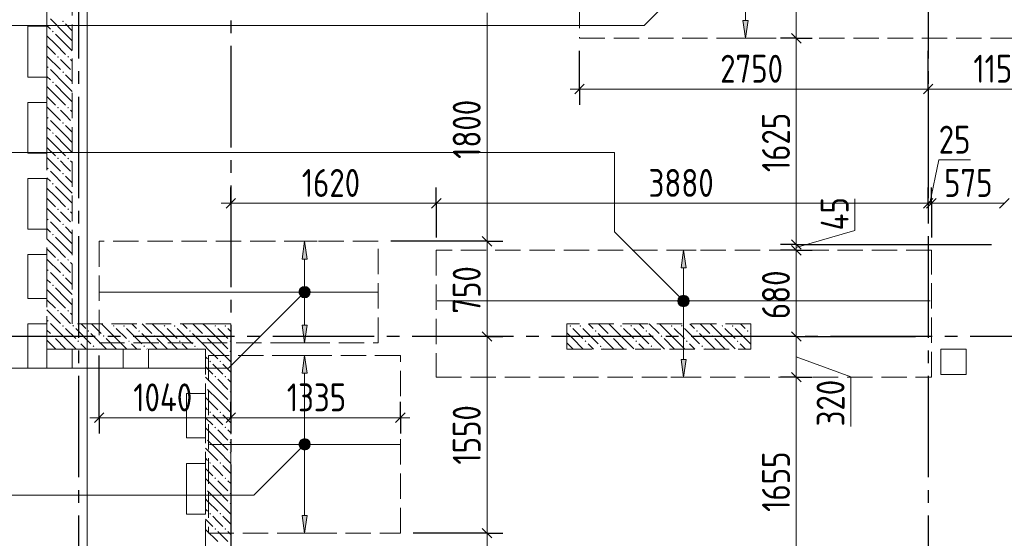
# Model space of a CAD drawing. Header units: millimetres. Extents: x 0 to 43617, y 0 to 59400.
# Tile 7 of 36: x 7459 to 15224, y 27540 to 31627. Entities that reach past the tile are written whole.
import ezdxf

# ---------------------------------------------------------------- set-up
doc = ezdxf.new("R2010")
doc.units = ezdxf.units.MM
doc.linetypes.add('______2', pattern=[270, 200, -70])
doc.linetypes.add('______5', pattern=[1100, 800, -100, 100, -100])
for name, color, linetype, lineweight in [('Standard', 7, 'Continuous', 25), ('ДОП Верх по У', 7, 'Continuous', 25), ('ЖБ Пилон', 180, 'Continuous', 25), ('Оси', 40, '______5', 18), ('Позиционная метка номер позиции', 7, 'Continuous', 13), ('Примечания', 7, 'Continuous', 25)]:
    doc.layers.add(name, color=color, linetype=linetype, lineweight=lineweight)
doc.layers.add('ЖБ Перекрытие верхний уровень', color=7, linetype='Continuous', lineweight=25, true_color=0xe0e0ff)
doc.layers.add('ЖБ Стена верхний уровень', color=7, linetype='Continuous', lineweight=25, true_color=0x006e00)
doc.styles.add('GOST 2.304-81', font='txt')

msp = doc.modelspace()

# ---------------------------------------------------------------- hatches: boundary and pattern name
at = {"layer": 'ДОП Верх по У', "linetype": 'Continuous', "lineweight": 13, "transparency": 33554687}
for points in [[(13203.1, 31620), (13183.1, 31480), (13163.1, 31620)], [(9726, 29220), (9706, 29080), (9686, 29220)], [(12714.2, 28949.7), (12694.2, 28809.7), (12674.2, 28949.7)], [(9726, 27720), (9706, 27580), (9686, 27720)]]:
    msp.add_hatch(color=7, dxfattribs=at).paths.add_polyline_path(points, flags=16)
for points in [[(9726, 29740), (9706, 29880), (9686, 29740)], [(12714.2, 29669.8), (12694.2, 29809.7), (12674.2, 29669.8)], [(9673.7, 29498.7), (9738.2, 29498.7), (9724.7, 29512.2)], [(9673.7, 29498.7), (9724.7, 29512.2), (9687.2, 29512.2)], [(9687.2, 29512.2), (9724.7, 29512.2), (9706, 29517.5)], [(9668.5, 29480), (9743.5, 29480), (9738.2, 29498.7)], [(9668.5, 29480), (9738.2, 29498.7), (9673.7, 29498.7)], [(9673.7, 29461.2), (9743.5, 29480), (9668.5, 29480)], [(9673.7, 29461.2), (9738.2, 29461.2), (9743.5, 29480)], [(9687.2, 29447.8), (9738.2, 29461.2), (9673.7, 29461.2)], [(9687.2, 29447.8), (9724.7, 29447.8), (9738.2, 29461.2)], [(9724.7, 29447.8), (9687.2, 29447.8), (9706, 29442.5)], [(12662, 29428.5), (12726.5, 29428.5), (12713, 29442)], [(12662, 29428.5), (12713, 29442), (12675.5, 29442)], [(12675.5, 29442), (12713, 29442), (12694.2, 29447.2)], [(12656.7, 29409.7), (12731.7, 29409.7), (12726.5, 29428.5)], [(12656.7, 29409.7), (12726.5, 29428.5), (12662, 29428.5)], [(12662, 29391), (12731.7, 29409.7), (12656.7, 29409.7)], [(12662, 29391), (12726.5, 29391), (12731.7, 29409.7)], [(12675.5, 29377.5), (12726.5, 29391), (12662, 29391)], [(12675.5, 29377.5), (12713, 29377.5), (12726.5, 29391)], [(12713, 29377.5), (12675.5, 29377.5), (12694.2, 29372.2)], [(9726, 28840), (9706, 28980), (9686, 28840)], [(9668.5, 28280), (9743.5, 28280), (9738.2, 28298.7)], [(9668.5, 28280), (9738.2, 28298.7), (9673.7, 28298.7)], [(9673.7, 28261.2), (9743.5, 28280), (9668.5, 28280)], [(9673.7, 28298.7), (9738.2, 28298.7), (9724.7, 28312.2)], [(9673.7, 28298.7), (9724.7, 28312.2), (9687.2, 28312.2)], [(9673.7, 28261.2), (9738.2, 28261.2), (9743.5, 28280)], [(9687.2, 28312.2), (9724.7, 28312.2), (9706, 28317.5)], [(9687.2, 28247.7), (9738.2, 28261.2), (9673.7, 28261.2)], [(9687.2, 28247.7), (9724.7, 28247.7), (9738.2, 28261.2)], [(9724.7, 28247.7), (9687.2, 28247.7), (9706, 28242.5)]]:
    msp.add_hatch(color=7, dxfattribs=at).paths.add_polyline_path(points)
at = {"layer": 'ЖБ Пилон', "linetype": 'Continuous', "lineweight": 18, "transparency": 33554687}
for points in [[(11794.5, 29213.1), (11801, 29219.6), (11807.5, 29213.1), (11801, 29206.6)], [(11874.5, 29213.1), (11881, 29219.6), (11887.5, 29213.1), (11881, 29206.6)], [(12194.5, 29213.1), (12201, 29219.6), (12207.5, 29213.1), (12201, 29206.6)], [(12274.5, 29213.1), (12281, 29219.6), (12287.5, 29213.1), (12281, 29206.6)], [(12594.5, 29213.1), (12601, 29219.6), (12607.5, 29213.1), (12601, 29206.6)], [(12674.5, 29213.1), (12681, 29219.6), (12687.5, 29213.1), (12681, 29206.6)], [(12994.5, 29213.1), (13001, 29219.6), (13007.5, 29213.1), (13001, 29206.6)], [(13074.5, 29213.1), (13081, 29219.6), (13087.5, 29213.1), (13081, 29206.6)], [(11994.5, 29173.1), (12001, 29179.6), (12007.5, 29173.1), (12001, 29166.6)], [(12114.5, 29133.1), (12121, 29139.6), (12127.5, 29133.1), (12121, 29126.6)], [(12394.5, 29173.1), (12401, 29179.6), (12407.5, 29173.1), (12401, 29166.6)], [(12514.5, 29133.1), (12521, 29139.6), (12527.5, 29133.1), (12521, 29126.6)], [(12794.5, 29173.1), (12801, 29179.6), (12807.5, 29173.1), (12801, 29166.6)], [(12914.5, 29133.1), (12921, 29139.6), (12927.5, 29133.1), (12921, 29126.6)], [(13194.5, 29173.1), (13201, 29179.6), (13207.5, 29173.1), (13201, 29166.6)], [(11914.5, 29093.1), (11921, 29099.6), (11927.5, 29093.1), (11921, 29086.6)], [(12034.5, 29053.1), (12041, 29059.6), (12047.4, 29053.1), (12041, 29046.6)], [(12314.5, 29093.1), (12321, 29099.6), (12327.5, 29093.1), (12321, 29086.6)], [(12434.5, 29053.1), (12441, 29059.6), (12447.4, 29053.1), (12441, 29046.6)], [(12714.5, 29093.1), (12721, 29099.6), (12727.5, 29093.1), (12721, 29086.6)], [(12834.5, 29053.1), (12841, 29059.6), (12847.4, 29053.1), (12841, 29046.6)], [(13114.5, 29093.1), (13121, 29099.6), (13127.5, 29093.1), (13121, 29086.6)]]:
    msp.add_hatch(color=7, dxfattribs=at).paths.add_polyline_path(points, flags=16)
at = {"layer": 'ЖБ Стена верхний уровень', "linetype": 'Continuous', "lineweight": 18, "transparency": 33554687}
for points in [[(7794.5, 31613.1), (7801, 31619.6), (7807.5, 31613.1), (7801, 31606.6)], [(7714.5, 31533.1), (7721, 31539.6), (7727.5, 31533.1), (7721, 31526.6)], [(7754.5, 31333.1), (7760.9, 31339.6), (7767.4, 31333.1), (7760.9, 31326.6)], [(7834.5, 31333.1), (7841, 31339.6), (7847.4, 31333.1), (7841, 31326.6)], [(7674.5, 31253.1), (7681, 31259.6), (7687.5, 31253.1), (7681, 31246.6)], [(7794.5, 31213.1), (7801, 31219.6), (7807.5, 31213.1), (7801, 31206.6)], [(7714.5, 31133.1), (7721, 31139.6), (7727.5, 31133.1), (7721, 31126.6)], [(7754.5, 30933.1), (7760.9, 30939.6), (7767.4, 30933.1), (7760.9, 30926.6)], [(7834.5, 30933.1), (7841, 30939.6), (7847.4, 30933.1), (7841, 30926.6)], [(7674.5, 30853.1), (7681, 30859.6), (7687.5, 30853.1), (7681, 30846.6)], [(7794.5, 30813.1), (7801, 30819.6), (7807.5, 30813.1), (7801, 30806.6)], [(7714.5, 30733.1), (7721, 30739.6), (7727.5, 30733.1), (7721, 30726.6)], [(7754.5, 30533.1), (7760.9, 30539.6), (7767.4, 30533.1), (7760.9, 30526.6)], [(7834.5, 30533.1), (7841, 30539.6), (7847.4, 30533.1), (7841, 30526.6)], [(7674.5, 30453.1), (7681, 30459.6), (7687.5, 30453.1), (7681, 30446.6)], [(7794.5, 30413.1), (7801, 30419.6), (7807.5, 30413.1), (7801, 30406.6)], [(7714.5, 30333.1), (7721, 30339.6), (7727.5, 30333.1), (7721, 30326.6)], [(7754.5, 30133.1), (7760.9, 30139.6), (7767.4, 30133.1), (7760.9, 30126.6)], [(7834.5, 30133.1), (7841, 30139.6), (7847.4, 30133.1), (7841, 30126.6)], [(7674.5, 30053.1), (7681, 30059.6), (7687.5, 30053.1), (7681, 30046.6)], [(7794.5, 30013.1), (7801, 30019.6), (7807.5, 30013.1), (7801, 30006.6)], [(7714.5, 29933.1), (7721, 29939.6), (7727.5, 29933.1), (7721, 29926.6)], [(7754.5, 29733.1), (7760.9, 29739.6), (7767.4, 29733.1), (7760.9, 29726.6)], [(7834.5, 29733.1), (7841, 29739.6), (7847.4, 29733.1), (7841, 29726.6)], [(7674.5, 29653.1), (7681, 29659.6), (7687.5, 29653.1), (7681, 29646.6)], [(7794.5, 29613.1), (7801, 29619.6), (7807.5, 29613.1), (7801, 29606.6)], [(7714.5, 29533.1), (7721, 29539.6), (7727.5, 29533.1), (7721, 29526.6)], [(7754.5, 29333.1), (7760.9, 29339.6), (7767.4, 29333.1), (7760.9, 29326.6)], [(7834.5, 29333.1), (7841, 29339.6), (7847.4, 29333.1), (7841, 29326.6)], [(7674.5, 29253.1), (7681, 29259.6), (7687.5, 29253.1), (7681, 29246.6)], [(7794.5, 29213.1), (7801, 29219.6), (7807.5, 29213.1), (7801, 29206.6)], [(7874.5, 29213.1), (7881, 29219.6), (7887.5, 29213.1), (7881, 29206.6)], [(8194.5, 29213.1), (8201, 29219.6), (8207.5, 29213.1), (8201, 29206.6)], [(8274.5, 29213.1), (8281, 29219.6), (8287.5, 29213.1), (8281, 29206.6)], [(8594.5, 29213.1), (8601, 29219.6), (8607.5, 29213.1), (8601, 29206.6)], [(8674.5, 29213.1), (8681, 29219.6), (8687.5, 29213.1), (8681, 29206.6)], [(8994.5, 29213.1), (9001, 29219.6), (9007.5, 29213.1), (9001, 29206.6)], [(9074.5, 29213.1), (9081, 29219.6), (9087.5, 29213.1), (9081, 29206.6)], [(7714.5, 29133.1), (7721, 29139.6), (7727.5, 29133.1), (7721, 29126.6)], [(7994.5, 29173.1), (8001, 29179.6), (8007.5, 29173.1), (8001, 29166.6)], [(8114.5, 29133.1), (8121, 29139.6), (8127.5, 29133.1), (8121, 29126.6)], [(8394.5, 29173.1), (8401, 29179.6), (8407.5, 29173.1), (8401, 29166.6)], [(8514.5, 29133.1), (8521, 29139.6), (8527.5, 29133.1), (8521, 29126.6)], [(8794.5, 29173.1), (8801, 29179.6), (8807.5, 29173.1), (8801, 29166.6)], [(8914.5, 29133.1), (8921, 29139.6), (8924, 29136.6), (8924, 29129.7), (8921, 29126.6)], [(8924, 29136.6), (8927.5, 29133.1), (8924, 29129.7)], [(7914.5, 29093.1), (7921, 29099.6), (7927.5, 29093.1), (7921, 29086.6)], [(8034.5, 29053.1), (8041, 29059.6), (8047.4, 29053.1), (8041, 29046.6)], [(8314.5, 29093.1), (8321, 29099.6), (8327.5, 29093.1), (8321, 29086.6)], [(8434.5, 29053.1), (8441, 29059.6), (8447.4, 29053.1), (8441, 29046.6)], [(8714.5, 29093.1), (8721, 29099.6), (8727.5, 29093.1), (8721, 29086.6)], [(8834.5, 29053.1), (8841, 29059.6), (8847.4, 29053.1), (8841, 29046.6)], [(9114.5, 29093.1), (9121, 29099.6), (9124, 29096.6), (9124, 29089.7), (9121, 29086.6)], [(9114.5, 29013.1), (9121, 29019.6), (9124, 29016.6), (9124, 29009.7), (9121, 29006.6)], [(8954.5, 28933.1), (8960.9, 28939.6), (8967.4, 28933.1), (8960.9, 28926.6)], [(9034.5, 28933.1), (9041, 28939.6), (9047.4, 28933.1), (9041, 28926.6)], [(8994.5, 28813.1), (9001, 28819.6), (9007.5, 28813.1), (9001, 28806.6)], [(9074.5, 28813.1), (9081, 28819.6), (9087.5, 28813.1), (9081, 28806.6)], [(8924, 28736.6), (8927.5, 28733.1), (8924, 28729.7)], [(9114.5, 28693.1), (9121, 28699.6), (9124, 28696.6), (9124, 28689.7), (9121, 28686.6)], [(9114.5, 28613.1), (9121, 28619.6), (9124, 28616.6), (9124, 28609.7), (9121, 28606.6)], [(8954.5, 28533.1), (8960.9, 28539.6), (8967.4, 28533.1), (8960.9, 28526.6)], [(9034.5, 28533.1), (9041, 28539.6), (9047.4, 28533.1), (9041, 28526.6)], [(8994.5, 28413.1), (9001, 28419.6), (9007.5, 28413.1), (9001, 28406.6)], [(9074.5, 28413.1), (9081, 28419.6), (9087.5, 28413.1), (9081, 28406.6)], [(8924, 28336.6), (8927.5, 28333.1), (8924, 28329.7)], [(9114.5, 28293.1), (9121, 28299.6), (9124, 28296.6), (9124, 28289.7), (9121, 28286.6)], [(9114.5, 28213.1), (9121, 28219.6), (9124, 28216.6), (9124, 28209.7), (9121, 28206.6)], [(8954.5, 28133.1), (8960.9, 28139.6), (8967.4, 28133.1), (8960.9, 28126.6)], [(9034.5, 28133.1), (9041, 28139.6), (9047.4, 28133.1), (9041, 28126.6)], [(8994.5, 28013.1), (9001, 28019.6), (9007.5, 28013.1), (9001, 28006.6)], [(9074.5, 28013.1), (9081, 28019.6), (9087.5, 28013.1), (9081, 28006.6)], [(8924, 27936.6), (8927.5, 27933.1), (8924, 27929.7)], [(9114.5, 27893.1), (9121, 27899.6), (9124, 27896.6), (9124, 27889.7), (9121, 27886.6)], [(9114.5, 27813.1), (9121, 27819.6), (9124, 27816.6), (9124, 27809.7), (9121, 27806.6)], [(8954.5, 27733.1), (8960.9, 27739.6), (8967.4, 27733.1), (8960.9, 27726.6)], [(9034.5, 27733.1), (9041, 27739.6), (9047.4, 27733.1), (9041, 27726.6)], [(8994.5, 27613.1), (9001, 27619.6), (9007.5, 27613.1), (9001, 27606.6)], [(9074.5, 27613.1), (9081, 27619.6), (9087.5, 27613.1), (9081, 27606.6)]]:
    msp.add_hatch(color=7, dxfattribs=at).paths.add_polyline_path(points, flags=16)
at = {"layer": 'Позиционная метка номер позиции', "linetype": 'Continuous', "lineweight": 13, "transparency": 33554687}
for points in [[(9737.8, 29448.2), (9674.2, 29511.8), (9662.7, 29491.4)], [(9749.3, 29468.5), (9694.5, 29523.3), (9674.2, 29511.8)], [(9749.3, 29468.5), (9674.2, 29511.8), (9737.8, 29448.2)], [(9749.3, 29491.4), (9717.5, 29523.3), (9694.5, 29523.3)], [(9749.3, 29491.4), (9694.5, 29523.3), (9749.3, 29468.5)], [(9717.5, 29523.3), (9749.3, 29491.4), (9737.8, 29511.8)], [(9737.8, 29448.2), (9662.7, 29491.4), (9717.5, 29436.7)], [(9717.5, 29436.7), (9662.7, 29491.4), (9662.7, 29468.5)], [(9717.5, 29436.7), (9662.7, 29468.5), (9694.5, 29436.7)], [(9694.5, 29436.7), (9662.7, 29468.5), (9674.2, 29448.2)], [(12662.4, 29377.9), (12705.7, 29453), (12651, 29398.3)], [(12651, 29398.3), (12705.7, 29453), (12682.8, 29453)], [(12651, 29398.3), (12682.8, 29453), (12651, 29421.2)], [(12651, 29421.2), (12682.8, 29453), (12662.4, 29441.6)], [(12662.4, 29377.9), (12726.1, 29441.6), (12705.7, 29453)], [(12682.8, 29366.5), (12726.1, 29441.6), (12662.4, 29377.9)], [(12682.8, 29366.5), (12737.5, 29421.2), (12726.1, 29441.6)], [(12705.7, 29366.5), (12737.5, 29421.2), (12682.8, 29366.5)], [(12705.7, 29366.5), (12737.5, 29398.3), (12737.5, 29421.2)], [(12737.5, 29398.3), (12705.7, 29366.5), (12726.1, 29377.9)], [(9737.8, 28248.2), (9674.2, 28311.8), (9662.7, 28291.5)], [(9737.8, 28248.2), (9662.7, 28291.5), (9717.5, 28236.7)], [(9717.5, 28236.7), (9662.7, 28291.5), (9662.7, 28268.5)], [(9717.5, 28236.7), (9662.7, 28268.5), (9694.5, 28236.7)], [(9694.5, 28236.7), (9662.7, 28268.5), (9674.2, 28248.2)], [(9749.3, 28268.5), (9694.5, 28323.3), (9674.2, 28311.8)], [(9749.3, 28268.5), (9674.2, 28311.8), (9737.8, 28248.2)], [(9749.3, 28291.5), (9717.5, 28323.3), (9694.5, 28323.3)], [(9749.3, 28291.5), (9694.5, 28323.3), (9749.3, 28268.5)], [(9717.5, 28323.3), (9749.3, 28291.5), (9737.8, 28311.8)]]:
    msp.add_hatch(color=7, dxfattribs=at).paths.add_polyline_path(points)

# ---------------------------------------------------------------- linework, layer by layer
at = {"layer": 'Standard', "color": 7, "linetype": 'Continuous', "lineweight": 13, "transparency": 33554687}
for p, q in [((13583.1, 31480), (13583.1, 32430)), ((11144.3, 31680), (11144.3, 29880)), ((13583.1, 29855), (13583.1, 31480)), ((11874, 31080), (11799, 31080)), ((14624, 31080), (11874, 31080)), ((15774, 31080), (14624, 31080)), ((14636.5, 30180), (14706.6, 30521.3)), ((14706.6, 30521.3), (14956.7, 30521.3)), ((14046.1, 29965.6), (14046.1, 30215.7)), ((9124, 30180), (9049, 30180)), ((10744.3, 30180), (9124, 30180)), ((14624, 30180), (10744.3, 30180)), ((14649, 30180), (14624, 30180)), ((15224, 30180), (14649, 30180)), ((13583.1, 29832.4), (14046.1, 29965.6)), ((11144.3, 29880), (11144.3, 29130)), ((13583.1, 29809.7), (13583.1, 29855)), ((13583.1, 29130), (13583.1, 29809.7)), ((11144.3, 29130), (11144.3, 27580)), ((13583.1, 28809.7), (13583.1, 29130)), ((13583.1, 28969.9), (14013.6, 28812.4)), ((13583.1, 27155), (13583.1, 28809.7)), ((14013.6, 28812.4), (14013.6, 28421.4)), ((8086, 28490), (8011, 28490)), ((9124, 28490), (8086, 28490)), ((10461, 28490), (9124, 28490)), ((10461, 28490), (10536, 28490)), ((11144.3, 27580), (11144.3, 26530))]:
    msp.add_line(p, q, dxfattribs=at)
at = {"layer": 'Standard', "color": 251, "linetype": 'Continuous', "lineweight": -3, "true_color": 0x656565, "transparency": 33554687}
for p, q in [((13583.1, 31480), (13458.1, 31480)), ((13583.1, 31480), (13708.1, 31480)), ((13583.1, 31480), (13583.1, 31480)), ((11874, 31080), (11874, 31380)), ((11874, 31080), (11874, 31205)), ((14624, 31080), (14624, 31205)), ((11874, 31080), (11874, 30955)), ((14624, 31080), (14624, 30955)), ((9124, 30180), (9124, 30305)), ((10744.3, 30180), (10744.3, 30305)), ((14624, 30180), (14624, 30305)), ((14649, 30180), (14649, 30305)), ((9124, 30180), (9124, 30055)), ((9124, 30180), (9124, 30180)), ((10744.3, 30180), (10744.3, 30055)), ((10744.3, 30180), (10744.3, 29909.7)), ((14624, 30180), (14624, 30055)), ((14624, 30180), (14624, 30180)), ((14649, 30180), (14649, 30055)), ((14649, 30180), (14649, 29909.7)), ((11144.3, 29880), (11019.3, 29880)), ((11144.3, 29880), (11269.2, 29880)), ((13583.1, 29855), (13458.1, 29855)), ((13583.1, 29855), (13708.1, 29855)), ((13583.1, 29809.7), (13458.1, 29809.7)), ((13583.1, 29809.7), (13708.1, 29809.7)), ((13583.1, 29809.7), (13583.1, 29809.7)), ((11144.3, 29130), (11019.3, 29130)), ((11144.3, 29130), (11269.2, 29130)), ((11144.3, 29130), (11144.3, 29130)), ((13583.1, 29130), (13458.1, 29130)), ((13583.1, 29130), (13708.1, 29130)), ((8086, 28490), (8086, 28980)), ((13583.1, 28809.7), (13458.1, 28809.7)), ((13583.1, 28809.7), (13708.1, 28809.7)), ((13583.1, 28809.7), (13583.1, 28809.7)), ((8086, 28490), (8086, 28615)), ((9124, 28490), (9124, 28615)), ((10461, 28490), (10461, 28615)), ((8086, 28490), (8086, 28365)), ((9124, 28490), (9124, 28365)), ((9124, 28490), (9124, 28480)), ((10461, 28490), (10461, 28365)), ((10461, 28490), (10461, 28480)), ((11144.3, 27580), (11019.3, 27580)), ((11144.3, 27580), (11269.2, 27580))]:
    msp.add_line(p, q, dxfattribs=at)
at = {"layer": 'Standard', "color": 7, "linetype": 'Continuous', "lineweight": 25, "transparency": 33554687}
for p, q in [((13620.6, 31442.5), (13545.6, 31517.5)), ((11911.5, 31117.5), (11836.5, 31042.5)), ((14661.5, 31117.5), (14586.5, 31042.5)), ((9161.5, 30217.5), (9086.5, 30142.5)), ((10781.8, 30217.5), (10706.7, 30142.5)), ((14661.5, 30217.5), (14586.5, 30142.5)), ((14686.5, 30217.5), (14611.5, 30142.5)), ((15261.5, 30217.5), (15186.5, 30142.5)), ((11106.7, 29917.5), (11181.8, 29842.5)), ((13620.6, 29817.5), (13545.6, 29892.5)), ((13620.6, 29772.2), (13545.6, 29847.2)), ((11106.7, 29167.5), (11181.8, 29092.5)), ((13620.6, 29092.5), (13545.6, 29167.5)), ((13620.6, 28772.2), (13545.6, 28847.2)), ((8123.5, 28527.5), (8048.5, 28452.5)), ((9161.5, 28527.5), (9086.5, 28452.5)), ((10498.5, 28527.5), (10423.5, 28452.5)), ((11106.7, 27617.5), (11181.8, 27542.5))]:
    msp.add_line(p, q, dxfattribs=at)
at = {"layer": 'Standard', "color": 254, "linetype": 'Continuous', "lineweight": 13, "true_color": 0xc4c4ff, "transparency": 33554687}
msp.add_lwpolyline([(7992, 10698), (32674, 10698), (32674, 56820), (7992, 56820), (7992, 10698)], dxfattribs=at)
at = {"layer": 'Standard', "color": 251, "linetype": 'Continuous', "lineweight": -3, "true_color": 0x656565, "transparency": 33554687}
for points in [[(14624, 31080), (14624, 31097), (14624, 31097), (14624, 31380)], [(11144.3, 29880), (11127.3, 29880), (11127.3, 29880), (11127.3, 29880), (11127.3, 29880), (11127.3, 29880), (11127.3, 29880), (11127.3, 29880), (11127.3, 29880), (11127.3, 29880), (11127.3, 29880), (11127.3, 29880), (11127.3, 29880), (11127.3, 29880), (11127.3, 29880), (10386, 29880)], [(13583.1, 29855), (14021.4, 29855), (14021.4, 29855), (15124, 29855)], [(13583.1, 29130), (13949, 29130), (13949, 29130), (14524, 29130)], [(11144.3, 27580), (11127.3, 27580), (11127.3, 27580), (11127.3, 27580), (11127.3, 27580), (11127.3, 27580), (11127.3, 27580), (11127.3, 27580), (11127.3, 27580), (11127.3, 27580), (11127.3, 27580), (10561, 27580)]]:
    msp.add_lwpolyline(points, dxfattribs=at)
at = {"layer": 'ДОП Верх по У', "color": 251, "linetype": 'Continuous', "lineweight": 13, "true_color": 0x494949, "transparency": 33554687}
for p, q in [((13183.1, 31620), (13183.1, 32350)), ((13183.1, 31480), (13163.1, 31620)), ((13163.1, 31620), (13203.1, 31620)), ((13203.1, 31620), (13183.1, 31480)), ((13183.1, 31480), (13083.1, 31480)), ((13183.1, 31480), (13283.1, 31480)), ((13183.1, 31480), (13183.1, 31480)), ((9706, 29880), (9606, 29880)), ((9706, 29880), (9686, 29740)), ((9726, 29740), (9706, 29880)), ((9706, 29880), (9806, 29880)), ((9706, 29880), (9706, 29880)), ((9686, 29740), (9726, 29740)), ((9706, 29510), (9706, 29740)), ((12694.2, 29809.7), (12594.2, 29809.7)), ((12694.2, 29809.7), (12674.2, 29669.8)), ((12714.2, 29669.8), (12694.2, 29809.7)), ((12694.2, 29809.7), (12794.2, 29809.7)), ((12694.2, 29809.7), (12694.2, 29809.7)), ((12674.2, 29669.8), (12714.2, 29669.8)), ((12694.2, 29439.7), (12694.2, 29669.8)), ((9668.5, 29480), (9668.5, 29480)), ((9706, 29220), (9706, 29450)), ((9743.5, 29480), (9743.5, 29480)), ((12656.7, 29409.7), (12656.7, 29409.7)), ((12694.2, 28949.7), (12694.2, 29379.8)), ((12731.7, 29409.7), (12731.7, 29409.7)), ((9706, 29080), (9686, 29220)), ((9686, 29220), (9726, 29220)), ((9726, 29220), (9706, 29080)), ((9706, 29080), (9606, 29080)), ((9706, 29080), (9806, 29080)), ((9706, 29080), (9706, 29080)), ((9706, 28980), (9606, 28980)), ((9706, 28980), (9686, 28840)), ((9726, 28840), (9706, 28980)), ((9706, 28980), (9806, 28980)), ((9706, 28980), (9706, 28980)), ((12694.2, 28809.7), (12674.2, 28949.7)), ((12674.2, 28949.7), (12714.2, 28949.7)), ((12714.2, 28949.7), (12694.2, 28809.7)), ((9686, 28840), (9726, 28840)), ((9706, 28310), (9706, 28840)), ((12694.2, 28809.7), (12594.2, 28809.7)), ((12694.2, 28809.7), (12794.2, 28809.7)), ((12694.2, 28809.7), (12694.2, 28809.7)), ((9668.5, 28280), (9668.5, 28280)), ((9743.5, 28280), (9743.5, 28280)), ((9706, 27720), (9706, 28250)), ((9706, 27580), (9686, 27720)), ((9686, 27720), (9726, 27720)), ((9726, 27720), (9706, 27580)), ((9706, 27580), (9606, 27580)), ((9706, 27580), (9806, 27580)), ((9706, 27580), (9706, 27580))]:
    msp.add_line(p, q, dxfattribs=at)
at = {"layer": 'ДОП Верх по У', "color": 7, "linetype": 'Continuous', "lineweight": 18, "transparency": 33554687}
for p, q in [((8092, 29480), (10280, 29480)), ((14638.2, 29409.7), (10750.2, 29409.7)), ((10456, 28280), (8956, 28280))]:
    msp.add_line(p, q, dxfattribs=at)
at = {"layer": 'ДОП Верх по У', "color": 251, "linetype": 'Continuous', "lineweight": 13, "true_color": 0x494949, "transparency": 33554687}
for centre in [(9706, 29480), (12694.2, 29409.7), (9706, 28280)]:
    msp.add_circle(centre, 37.5, dxfattribs=at)
at = {"layer": 'ЖБ Перекрытие верхний уровень', "color": 7, "linetype": 'Continuous', "lineweight": 18, "transparency": 33554687}
for p, q in [((7524, 31575), (7674, 31575)), ((7524, 31175), (7524, 31575)), ((7674, 31575), (7674, 31175)), ((7674, 31175), (7524, 31175)), ((7524, 30575), (7524, 30975)), ((7524, 30975), (7674, 30975)), ((7674, 30975), (7674, 30575)), ((7674, 30575), (7524, 30575)), ((7524, 30375), (7674, 30375)), ((7524, 29975), (7524, 30375)), ((7674, 30375), (7674, 29975)), ((7674, 29975), (7524, 29975)), ((7524, 29430), (7524, 29775)), ((7524, 29775), (7674, 29775)), ((7674, 29775), (7674, 29430)), ((7674, 29430), (7524, 29430)), ((7524, 28880), (7524, 29230)), ((7524, 29230), (7674, 29230)), ((7674, 29230), (7674, 28880)), ((7874, 29030), (8274, 29030)), ((7874, 28880), (7874, 29030)), ((8274, 29030), (8274, 28880)), ((8474, 28880), (8474, 29030)), ((8474, 29030), (8924, 29030)), ((8924, 29030), (8924, 28880)), ((14924, 29030), (14724, 29030)), ((14724, 29030), (14724, 28830)), ((14924, 28830), (14924, 29030)), ((7674, 28880), (7524, 28880)), ((8274, 28880), (7874, 28880)), ((8924, 28880), (8474, 28880)), ((14724, 28830), (14924, 28830)), ((8774, 28330), (8774, 28680)), ((8774, 28680), (8924, 28680)), ((8924, 28680), (8924, 28330)), ((8924, 28330), (8774, 28330)), ((8774, 27730), (8774, 28130)), ((8774, 28130), (8924, 28130)), ((8924, 28130), (8924, 27730)), ((8924, 27730), (8774, 27730))]:
    msp.add_line(p, q, dxfattribs=at)
at = {"layer": 'ЖБ Пилон', "color": 253, "linetype": '______2', "lineweight": 13, "true_color": 0xa0a0a0, "transparency": 33554687}
for p, q in [((13224, 29230), (11774, 29230)), ((11774, 29230), (11774, 29030)), ((13224, 29030), (13224, 29230)), ((11774, 29030), (13224, 29030))]:
    msp.add_line(p, q, dxfattribs=at)
at = {"layer": 'ЖБ Пилон', "color": 9, "linetype": 'Continuous', "lineweight": 18, "true_color": 0xc7c7c7, "transparency": 33554687}
for p, q in [((11944.1, 29230), (11981, 29193.1)), ((12024.1, 29230), (12101, 29153.1)), ((12221, 29113.1), (12104.1, 29230)), ((12344.1, 29230), (12381, 29193.1)), ((12424.1, 29230), (12501, 29153.1)), ((12621, 29113.1), (12504.1, 29230)), ((12744.1, 29230), (12781, 29193.1)), ((12824.1, 29230), (12901, 29153.1)), ((13021, 29113.1), (12904.1, 29230)), ((13144.1, 29230), (13181, 29193.1)), ((11821, 29113.1), (11774, 29160.1)), ((11821, 29193.1), (11901, 29113.1)), ((11901, 29193.1), (12021, 29073.1)), ((12141, 29033.1), (12021, 29153.1)), ((12221, 29193.1), (12301, 29113.1)), ((12301, 29193.1), (12421, 29073.1)), ((12541, 29033.1), (12421, 29153.1)), ((12621, 29193.1), (12701, 29113.1)), ((12701, 29193.1), (12821, 29073.1)), ((12941, 29033.1), (12821, 29153.1)), ((13021, 29193.1), (13101, 29113.1)), ((13101, 29193.1), (13221, 29073.1)), ((13224, 29150.1), (13221, 29153.1)), ((11774, 29080.1), (11821, 29033.1)), ((11821, 29113.1), (11901, 29033.1)), ((11981, 29033.1), (11941, 29073.1)), ((12141, 29113.1), (12221, 29033.1)), ((12221, 29113.1), (12301, 29033.1)), ((12381, 29033.1), (12341, 29073.1)), ((12541, 29113.1), (12621, 29033.1)), ((12621, 29113.1), (12701, 29033.1)), ((12781, 29033.1), (12741, 29073.1)), ((12941, 29113.1), (13021, 29033.1)), ((13021, 29113.1), (13101, 29033.1)), ((13181, 29033.1), (13141, 29073.1)), ((11821, 29033.1), (11824.1, 29030)), ((11984.1, 29030), (11981, 29033.1)), ((12060.9, 29033.1), (12064.1, 29030)), ((12141, 29033.1), (12144.1, 29030)), ((12221, 29033.1), (12224.1, 29030)), ((12384.1, 29030), (12381, 29033.1)), ((12460.9, 29033.1), (12464.1, 29030)), ((12541, 29033.1), (12544.1, 29030)), ((12621, 29033.1), (12624.1, 29030)), ((12784.1, 29030), (12781, 29033.1)), ((12860.9, 29033.1), (12864.1, 29030)), ((12941, 29033.1), (12944.1, 29030)), ((13021, 29033.1), (13024.1, 29030)), ((13184.1, 29030), (13181, 29033.1))]:
    msp.add_line(p, q, dxfattribs=at)
at = {"layer": 'ЖБ Стена верхний уровень', "color": 251, "linetype": '______2', "lineweight": 13, "true_color": 0x656565, "transparency": 33554687}
for p, q in [((7674, 32530), (7674, 29230)), ((7874, 29230), (7874, 32330)), ((7674, 29230), (7674, 29030)), ((8924, 29230), (7874, 29230)), ((9124, 29230), (8924, 29230)), ((9124, 25930), (9124, 29230)), ((7674, 29030), (8924, 29030)), ((8924, 29030), (8924, 22870))]:
    msp.add_line(p, q, dxfattribs=at)
at = {"layer": 'ЖБ Стена верхний уровень', "color": 9, "linetype": 'Continuous', "lineweight": 18, "true_color": 0xc7c7c7, "transparency": 33554687}
for p, q in [((7821, 31513.1), (7701, 31633.1)), ((7674, 31580.1), (7701, 31553.1)), ((7821, 31593.1), (7874, 31540.1)), ((7741, 31433.1), (7674, 31500.1)), ((7741, 31513.1), (7821, 31433.1)), ((7821, 31513.1), (7874, 31460.1)), ((7674, 31420.1), (7741, 31353.1)), ((7741, 31433.1), (7821, 31353.1)), ((7821, 31433.1), (7874, 31380.1)), ((7674, 31340.1), (7781, 31233.1)), ((7821, 31273.1), (7781, 31313.1)), ((7860.9, 31313.1), (7874, 31300.1)), ((7821, 31113.1), (7701, 31233.1)), ((7860.9, 31233.1), (7821, 31273.1)), ((7674, 31180.1), (7701, 31153.1)), ((7821, 31193.1), (7874, 31140.1)), ((7741, 31033.1), (7674, 31100.1)), ((7741, 31113.1), (7821, 31033.1)), ((7821, 31113.1), (7874, 31060.1)), ((7674, 31020.1), (7741, 30953.1)), ((7741, 31033.1), (7821, 30953.1)), ((7821, 31033.1), (7874, 30980.1)), ((7674, 30940.1), (7781, 30833.1)), ((7821, 30873.1), (7781, 30913.1)), ((7860.9, 30913.1), (7874, 30900.1)), ((7821, 30713.1), (7701, 30833.1)), ((7860.9, 30833.1), (7821, 30873.1)), ((7674, 30780.1), (7701, 30753.1)), ((7821, 30793.1), (7874, 30740.1)), ((7741, 30633.1), (7674, 30700.1)), ((7741, 30713.1), (7821, 30633.1)), ((7821, 30713.1), (7874, 30660.1)), ((7674, 30620.1), (7741, 30553.1)), ((7741, 30633.1), (7821, 30553.1)), ((7821, 30633.1), (7874, 30580.1)), ((7674, 30540.1), (7781, 30433.1)), ((7821, 30473.1), (7781, 30513.1)), ((7860.9, 30433.1), (7821, 30473.1)), ((7860.9, 30513.1), (7874, 30500.1)), ((7674, 30380.1), (7701, 30353.1)), ((7821, 30313.1), (7701, 30433.1)), ((7821, 30393.1), (7874, 30340.1)), ((7741, 30233.1), (7674, 30300.1)), ((7741, 30313.1), (7821, 30233.1)), ((7821, 30313.1), (7874, 30260.1)), ((7674, 30220.1), (7741, 30153.1)), ((7741, 30233.1), (7821, 30153.1)), ((7821, 30233.1), (7874, 30180.1)), ((7674, 30140.1), (7781, 30033.1)), ((7821, 30073.1), (7781, 30113.1)), ((7860.9, 30033.1), (7821, 30073.1)), ((7860.9, 30113.1), (7874, 30100.1)), ((7674, 29980.1), (7701, 29953.1)), ((7821, 29913.1), (7701, 30033.1)), ((7821, 29993.1), (7874, 29940.1)), ((7741, 29833.1), (7674, 29900.1)), ((7741, 29913.1), (7821, 29833.1)), ((7821, 29913.1), (7874, 29860.1)), ((7674, 29820.1), (7741, 29753.1)), ((7741, 29833.1), (7821, 29753.1)), ((7821, 29833.1), (7874, 29780.1)), ((7674, 29740.1), (7781, 29633.1)), ((7821, 29673.1), (7781, 29713.1)), ((7860.9, 29633.1), (7821, 29673.1)), ((7860.9, 29713.1), (7874, 29700.1)), ((7821, 29513.1), (7701, 29633.1)), ((7821, 29593.1), (7874, 29540.1)), ((7674, 29580.1), (7701, 29553.1)), ((7741, 29513.1), (7821, 29433.1)), ((7821, 29513.1), (7874, 29460.1)), ((7741, 29433.1), (7674, 29500.1)), ((7741, 29433.1), (7821, 29353.1)), ((7821, 29433.1), (7874, 29380.1)), ((7674, 29420.1), (7741, 29353.1)), ((7674, 29340.1), (7781, 29233.1)), ((7821, 29273.1), (7781, 29313.1)), ((7860.9, 29313.1), (7874, 29300.1)), ((7704.1, 29230), (7701, 29233.1)), ((7821, 29113.1), (7704.1, 29230)), ((7860.9, 29233.1), (7821, 29273.1)), ((7944.1, 29230), (7981, 29193.1)), ((8024.1, 29230), (8101, 29153.1)), ((8221, 29113.1), (8104.1, 29230)), ((8344.1, 29230), (8381, 29193.1)), ((8424.1, 29230), (8501, 29153.1)), ((8621, 29113.1), (8504.1, 29230)), ((8744.1, 29230), (8781, 29193.1)), ((8824.1, 29230), (8901, 29153.1)), ((8924, 29210.1), (8904.1, 29230)), ((9021, 29113.1), (8924, 29210.1)), ((7674, 29180.1), (7701, 29153.1)), ((7821, 29193.1), (7901, 29113.1)), ((7901, 29193.1), (8021, 29073.1)), ((8141, 29033.1), (8021, 29153.1)), ((8221, 29193.1), (8301, 29113.1)), ((8301, 29193.1), (8421, 29073.1)), ((8541, 29033.1), (8421, 29153.1)), ((8621, 29193.1), (8701, 29113.1)), ((8701, 29193.1), (8821, 29073.1)), ((8924, 29050.1), (8821, 29153.1)), ((9021, 29193.1), (9101, 29113.1)), ((9101, 29193.1), (9124, 29170.1)), ((7741, 29033.1), (7674, 29100.1)), ((7741, 29113.1), (7821, 29033.1)), ((7821, 29113.1), (7901, 29033.1)), ((7981, 29033.1), (7941, 29073.1)), ((8141, 29113.1), (8221, 29033.1)), ((8221, 29113.1), (8301, 29033.1)), ((8381, 29033.1), (8341, 29073.1)), ((8541, 29113.1), (8621, 29033.1)), ((8621, 29113.1), (8701, 29033.1)), ((8781, 29033.1), (8741, 29073.1)), ((8941, 29033.1), (8924, 29050.1)), ((8941, 29113.1), (9021, 29033.1)), ((9021, 29113.1), (9101, 29033.1)), ((7741, 29033.1), (7744.1, 29030)), ((7821, 29033.1), (7824.1, 29030)), ((7984.1, 29030), (7981, 29033.1)), ((8060.9, 29033.1), (8064.1, 29030)), ((8141, 29033.1), (8144.1, 29030)), ((8221, 29033.1), (8224.1, 29030)), ((8384.1, 29030), (8381, 29033.1)), ((8460.9, 29033.1), (8464.1, 29030)), ((8541, 29033.1), (8544.1, 29030)), ((8621, 29033.1), (8624.1, 29030)), ((8784.1, 29030), (8781, 29033.1)), ((8860.9, 29033.1), (8864.1, 29030)), ((8924, 28970.1), (8941, 28953.1)), ((8941, 29033.1), (9021, 28953.1)), ((9021, 29033.1), (9124, 28930.1)), ((8924, 28890.1), (8981, 28833.1)), ((9021, 28873.1), (8981, 28913.1)), ((9060.9, 28913.1), (9124, 28850.1)), ((9021, 28713.1), (8924, 28810.1)), ((9060.9, 28833.1), (9021, 28873.1)), ((9021, 28793.1), (9101, 28713.1)), ((9101, 28793.1), (9124, 28770.1)), ((8941, 28713.1), (9021, 28633.1)), ((9021, 28713.1), (9101, 28633.1)), ((8941, 28633.1), (8924, 28650.1)), ((8941, 28633.1), (9021, 28553.1)), ((9021, 28633.1), (9124, 28530.1)), ((8924, 28570.1), (8941, 28553.1)), ((9021, 28473.1), (8981, 28513.1)), ((9060.9, 28513.1), (9124, 28450.1)), ((8924, 28490.1), (8981, 28433.1)), ((9060.9, 28433.1), (9021, 28473.1)), ((9021, 28313.1), (8924, 28410.1)), ((9021, 28393.1), (9101, 28313.1)), ((9101, 28393.1), (9124, 28370.1)), ((8941, 28313.1), (9021, 28233.1)), ((9021, 28313.1), (9101, 28233.1)), ((8941, 28233.1), (8924, 28250.1)), ((8941, 28233.1), (9021, 28153.1)), ((9021, 28233.1), (9124, 28130.1)), ((8924, 28170.1), (8941, 28153.1)), ((9021, 28073.1), (8981, 28113.1)), ((9060.9, 28113.1), (9124, 28050.1)), ((8924, 28090.1), (8981, 28033.1)), ((9060.9, 28033.1), (9021, 28073.1)), ((9021, 27913.1), (8924, 28010.1)), ((9021, 27993.1), (9101, 27913.1)), ((9101, 27993.1), (9124, 27970.1)), ((8941, 27913.1), (9021, 27833.1)), ((9021, 27913.1), (9101, 27833.1)), ((8941, 27833.1), (8924, 27850.1)), ((8941, 27833.1), (9021, 27753.1)), ((9021, 27833.1), (9124, 27730.1)), ((8924, 27770.1), (8941, 27753.1)), ((8924, 27690.1), (8981, 27633.1)), ((9021, 27673.1), (8981, 27713.1)), ((9060.9, 27633.1), (9021, 27673.1)), ((9060.9, 27713.1), (9124, 27650.1)), ((9021, 27513.1), (8924, 27610.1)), ((9021, 27593.1), (9101, 27513.1)), ((9101, 27593.1), (9124, 27570.1))]:
    msp.add_line(p, q, dxfattribs=at)
at = {"layer": 'Оси', "color": 8, "linetype": '______5', "lineweight": -3, "transparency": 33554687}
for p, q in [((9124, 57820), (9124, 7100)), ((7924, 57420), (7924, 7100)), ((14624, 57420), (14624, 7100)), ((22354, 29130), (3600, 29130))]:
    msp.add_line(p, q, dxfattribs=at)
at = {"layer": 'Позиционная метка номер позиции', "color": 7, "linetype": 'Continuous', "lineweight": 13, "transparency": 33554687}
for p, q in [((9674.2, 29511.8), (9674.2, 29511.8)), ((9737.8, 29511.8), (9737.8, 29511.8)), ((9674.2, 29448.2), (9674.2, 29448.2)), ((9737.8, 29448.2), (9737.8, 29448.2)), ((12662.4, 29441.6), (12662.4, 29441.6)), ((12726.1, 29441.6), (12726.1, 29441.6)), ((12662.4, 29377.9), (12662.4, 29377.9)), ((12726.1, 29377.9), (12726.1, 29377.9)), ((9674.2, 28311.8), (9674.2, 28311.8)), ((9737.8, 28311.8), (9737.8, 28311.8)), ((9674.2, 28248.2), (9674.2, 28248.2)), ((9737.8, 28248.2), (9737.8, 28248.2))]:
    msp.add_line(p, q, dxfattribs=at)
for points in [[(13183.1, 32380), (12383.1, 31580), (4920.5, 31580)], [(12694.2, 29409.7), (12149.8, 29954.2), (12149.8, 30580), (4920.5, 30580)], [(9706, 29480), (9106, 28880), (4920.5, 28880)], [(9706, 28280), (9306, 27880), (4920.5, 27880)]]:
    msp.add_lwpolyline(points, dxfattribs=at)
for centre in [(9706, 29480), (12694.2, 29409.7), (9706, 28280)]:
    msp.add_circle(centre, 45, dxfattribs=at)
at = {"layer": 'Примечания', "color": 7, "linetype": '______2', "lineweight": 18, "transparency": 33554687}
for p, q in [((11874, 33380), (11874, 31480)), ((11874, 31480), (15774, 31480)), ((10286, 29880), (8086, 29880)), ((8086, 29880), (8086, 29080)), ((10286, 29080), (10286, 29880)), ((14649, 29809.7), (10744.3, 29809.7)), ((10744.3, 29809.7), (10744.3, 28809.7)), ((14649, 28809.7), (14649, 29809.7)), ((8086, 29080), (10286, 29080)), ((10461, 28980), (8949, 28980)), ((8949, 28980), (8949, 27580)), ((10461, 27580), (10461, 28980)), ((10744.3, 28809.7), (14649, 28809.7)), ((8949, 27580), (10461, 27580))]:
    msp.add_line(p, q, dxfattribs=at)

# ---------------------------------------------------------------- texts
at = {"layer": 'Standard', "color": 7, "linetype": 'Continuous', "lineweight": 25, "transparency": 33554687, "char_height": 220, "attachment_point": 7, "style": 'GOST 2.304-81'}
for s, insert, width in [('2750', (12983.2, 31130), 657.046), ('1150', (14980.1, 31130), 563.271), ('25', (14706.6, 30571.3), 375.735), ('1620', (9683.9, 30230), 625.741), ('3880', (12418.3, 30230), 657.046), ('575', (14748.9, 30230), 500.814), ('1040', (8354.8, 28540), 625.735), ('1335', (9565.8, 28540), 579.012)]:
    msp.add_mtext(s, dxfattribs=dict(at, insert=insert, width=width))
at = {"layer": 'Standard', "color": 7, "linetype": 'Continuous', "lineweight": 25, "transparency": 33554687, "char_height": 220, "attachment_point": 7, "rotation": 90, "style": 'GOST 2.304-81'}
for s, insert, width in [('1800', (11094.2, 30529.8), 625.735), ('1625', (13533.1, 30425.2), 610.159), ('45', (13996.1, 29965.6), 375.735), ('750', (11094.2, 29309.5), 516.396), ('680', (13533.1, 29266.6), 531.96), ('320', (13963.6, 28421.4), 516.396), ('1550', (11094.2, 28120.4), 594.589), ('1655', (13533.1, 27747.9), 594.589)]:
    msp.add_mtext(s, dxfattribs=dict(at, insert=insert, width=width))

doc.saveas('drawing.dxf')
